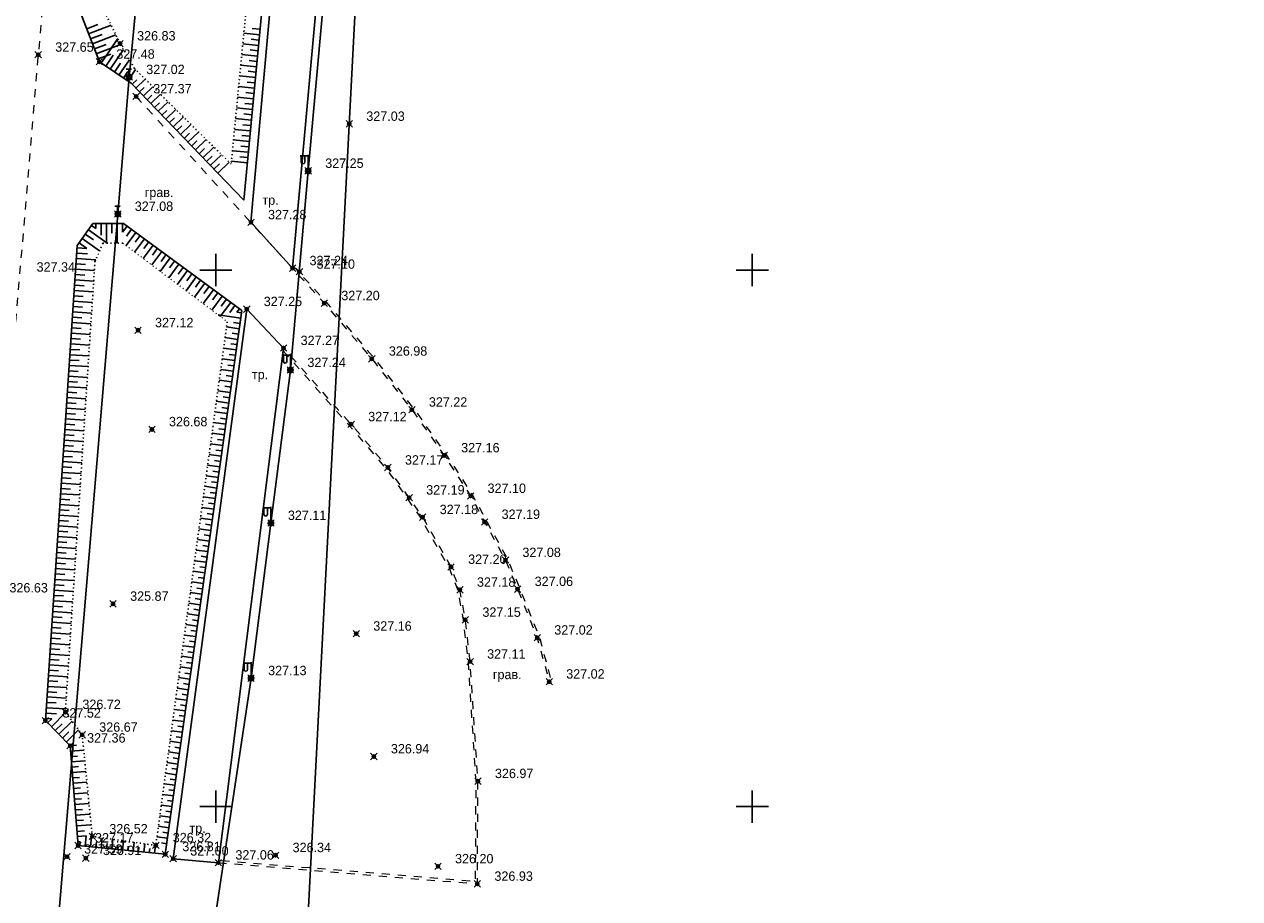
# Model space of a CAD drawing. Header units: metres. Extents: x 703615 to 712205, y 4306166 to 4311183.
# Tile 246 of 256: x 708261 to 708374, y 4309773 to 4309854. Entities that reach past the tile are written whole.
import ezdxf

# ---------------------------------------------------------------- set-up
doc = ezdxf.new("R2010")
doc.units = ezdxf.units.M
doc.header["$LTSCALE"] = 0.5
doc.header["$PDMODE"] = 35
doc.header["$PDSIZE"] = 0.3
for name, pattern in [('Auto_Street_NotBorder_Line_m1', [3, 1.5, -1.5]), ('ДОРОГИ_СТРОЯЩ', [9, 8, -1]), ('Контура низ откосов  Штриховая 0.1-0.5 - - - - - - -', [0.6, 0.1, -0.5])]:
    doc.linetypes.add(name, pattern=pattern)
for name, color, linetype in [('(001) Сетка', 92, 'Continuous'), ('(004) Точки рельефа', 7, 'Continuous'), ('(013) Газ', 30, 'ИК_Газопровод -------г--------'), ('(016) Кабель', 1, 'Continuous'), ('(019) Связь', 3, 'ИК_КАБ_СВЯЗИ'), ('(022) Возд. Линии', 7, 'Continuous'), ('(025) Дорога', 7, 'Continuous'), ('(035) Откосы', 7, 'Continuous')]:
    doc.layers.add(name, color=color, linetype=linetype)
doc.layers.add('AUTO#_ROADS_EXIST_L', color=7, linetype='Continuous', lineweight=15, true_color=0x000000)
doc.styles.add('BM-431', font='txt')
doc.styles.add('D-431', font='txt')
doc.styles.get("Standard").update_dxf_attribs({"font": 'times.ttf'})
doc.linetypes.add('GAZ_VOZDUSH', pattern='A,1,-2,["~",Standard,S=3,R=0,X=-1.5,Y=-1.5],-1,10', length=14)
doc.linetypes.add('ИК_Газопровод -------г--------', pattern='A,9,-0.6,["Г",Standard,S=1.2,R=0,X=0,Y=-0.6],-1.2', length=10.8)
doc.linetypes.add('ИК_КАБ_СВЯЗИ', pattern='A,4,["o",Standard,S=0.5,R=0,X=0,Y=-0.125],4,-2', length=10)
doc.linetypes.add('ИК_Э_КАБ_ВН', pattern='A,8,-2,["<<",Standard,S=1,R=0,X=0,Y=-0.5],8,[">>",Standard,S=1,R=0,X=-1,Y=-0.5],-2', length=20)
doc.linetypes.add('ИК_Э_КАБ_НН', pattern='A,8,-2,["<",Standard,S=1,R=0,X=0,Y=-0.5],8,[">",Standard,S=1,R=0,X=-0.5,Y=-0.5],-2', length=20)

# ---------------------------------------------------------------- blocks, each defined once
blk = doc.blocks.new('*X15')
at = {"color": 0}
for p, q in [((9.5, 5.08), (10.49, 5.08)), ((9.5, 5.07), (10.49, 5.07)), ((9.5, 5.06), (10.49, 5.06)), ((9.5, 5.05), (10.49, 5.05)), ((9.5, 5.04), (10.49, 5.04)), ((9.5, 5.03), (10.49, 5.03)), ((9.5, 5.02), (10.5, 5.02)), ((9.5, 5.01), (10.5, 5.01)), ((9.5, 5), (10.5, 5)), ((9.5, 4.99), (10.5, 4.99)), ((9.5, 4.98), (10.5, 4.98)), ((9.5, 4.97), (10.5, 4.97)), ((9.5, 4.96), (10.49, 4.96)), ((9.5, 4.95), (10.49, 4.95)), ((9.5, 4.94), (10.49, 4.94)), ((9.5, 4.93), (10.49, 4.93)), ((9.5, 4.92), (10.49, 4.92)), ((9.5, 4.91), (10.49, 4.91)), ((9.5, 4.9), (10.49, 4.9)), ((9.51, 5.12), (10.48, 5.12)), ((9.51, 5.11), (10.48, 5.11)), ((9.51, 5.1), (10.48, 5.1)), ((9.51, 5.09), (10.49, 5.09)), ((9.51, 4.89), (10.49, 4.89)), ((9.51, 4.88), (10.48, 4.88)), ((9.51, 4.87), (10.48, 4.87)), ((9.51, 4.86), (10.48, 4.86)), ((9.52, 5.16), (10.47, 5.16)), ((9.52, 5.15), (10.47, 5.15)), ((9.52, 5.14), (10.47, 5.14)), ((9.52, 5.13), (10.48, 5.13)), ((9.52, 4.85), (10.48, 4.85)), ((9.52, 4.84), (10.47, 4.84)), ((9.52, 4.83), (10.47, 4.83)), ((9.53, 5.18), (10.46, 5.18)), ((9.53, 5.17), (10.46, 5.17)), ((9.53, 4.82), (10.47, 4.82)), ((9.53, 4.81), (10.46, 4.81)), ((9.53, 4.8), (10.46, 4.8)), ((9.54, 5.2), (10.45, 5.2)), ((9.54, 5.19), (10.46, 5.19)), ((9.54, 4.79), (10.45, 4.79)), ((9.54, 4.78), (10.45, 4.78)), ((9.55, 5.22), (10.44, 5.22)), ((9.55, 5.21), (10.45, 5.21)), ((9.55, 4.77), (10.44, 4.77)), ((9.55, 4.76), (10.44, 4.76)), ((9.56, 5.24), (10.43, 5.24)), ((9.56, 5.23), (10.44, 5.23)), ((9.56, 4.75), (10.43, 4.75)), ((9.56, 4.74), (10.43, 4.74)), ((9.57, 5.26), (10.42, 5.26)), ((9.57, 5.25), (10.43, 5.25)), ((9.57, 4.73), (10.42, 4.73)), ((9.58, 5.27), (10.41, 5.27)), ((9.58, 4.72), (10.41, 4.72)), ((9.58, 4.71), (10.41, 4.71)), ((9.59, 5.29), (10.4, 5.29)), ((9.59, 5.28), (10.41, 5.28)), ((9.59, 4.7), (10.4, 4.7)), ((9.6, 5.3), (10.39, 5.3)), ((9.6, 4.69), (10.39, 4.69)), ((9.61, 5.31), (10.38, 5.31)), ((9.61, 4.68), (10.39, 4.68)), ((9.61, 4.67), (10.38, 4.67)), ((9.62, 5.32), (10.37, 5.32)), ((9.62, 4.66), (10.37, 4.66)), ((9.63, 5.33), (10.37, 5.33)), ((9.63, 4.65), (10.36, 4.65)), ((9.64, 5.34), (10.36, 5.34)), ((9.64, 4.64), (10.35, 4.64)), ((9.65, 5.35), (10.35, 5.35)), ((9.65, 4.63), (10.34, 4.63)), ((9.66, 5.36), (10.34, 5.36)), ((9.66, 4.62), (10.33, 4.62)), ((9.67, 5.37), (10.32, 5.37)), ((9.67, 4.61), (10.32, 4.61)), ((9.68, 5.38), (10.31, 5.38)), ((9.69, 5.39), (10.3, 5.39)), ((9.69, 4.6), (10.31, 4.6)), ((9.7, 4.59), (10.29, 4.59)), ((9.71, 5.4), (10.29, 5.4)), ((9.71, 4.58), (10.28, 4.58)), ((9.72, 5.41), (10.27, 5.41)), ((9.73, 4.57), (10.26, 4.57)), ((9.74, 5.42), (10.26, 5.42)), ((9.75, 5.43), (10.24, 5.43)), ((9.75, 4.56), (10.25, 4.56)), ((9.76, 4.55), (10.23, 4.55)), ((9.77, 5.44), (10.22, 5.44)), ((9.78, 4.54), (10.21, 4.54)), ((9.79, 5.45), (10.2, 5.45)), ((9.82, 5.46), (10.18, 5.46)), ((9.85, 5.47), (10.15, 5.47)), ((9.88, 5.48), (10.11, 5.48)), ((9.94, 5.49), (10.05, 5.49)), ((9.81, 4.53), (10.18, 4.53)), ((9.83, 4.52), (10.16, 4.52)), ((9.87, 4.51), (10.12, 4.51)), ((9.91, 4.5), (10.08, 4.5))]:
    blk.add_line(p, q, dxfattribs=at)
blk = doc.blocks.new('I01070')
at = {"color": 0}
blk.add_circle((0.05, 0.03), 0.5, dxfattribs=at)
blk.add_blockref('*X15', (-9.95, -4.96), dxfattribs=at)
blk = doc.blocks.new('I0195')
at = {"layer": '(016) Кабель', "color": 0, "linetype": 'ИК_Э_КАБ_ВН'}
for p, q in [((-0.275, 0.74), (0.225, 0.74)), ((-0.025, 0.24), (-0.025, 0.74))]:
    blk.add_line(p, q, dxfattribs=at)
at = {"layer": '(016) Кабель', "color": 0, "linetype": 'ИК_Э_КАБ_ВН', "xscale": 0.5, "yscale": 0.5, "zscale": 0.5}
blk.add_blockref('I01070', (-0.025, -0.01), dxfattribs=at)
blk = doc.blocks.new('f')
at = {"layer": '(022) Возд. Линии'}
for points in [[(0, 0.25), (0, 1.5)], [(0, 1.4), (0.75, 1.4)]]:
    blk.add_lwpolyline(points, dxfattribs=at)
blk.add_lwpolyline([(0.4875, 0.65), (0.4875, 0.65, 0.41421356), (0.65, 0.8125), (0.65, 1.4), (0.325, 1.4), (0.325, 0.8125, 0.41421356)], format="xyb", close=True, dxfattribs=at)
blk.add_circle((0, 0), 0.25, dxfattribs=at)
blk = doc.blocks.new('Setka')
at = {"layer": '(001) Сетка'}
for p, q in [((0, 1.5), (0, -1.5)), ((-1.5, 0), (1.5, 0))]:
    blk.add_line(p, q, dxfattribs=at)

msp = doc.modelspace()

# ---------------------------------------------------------------- linework, layer by layer
at = {"layer": '(013) Газ', "linetype": 'GAZ_VOZDUSH', "elevation": 325.11, "flags": 128}
msp.add_lwpolyline([(708230.07, 4309915.55), (708237.06, 4309914.63), (708237.8, 4309906.21), (708237.95, 4309892.64), (708271.63, 4309889.79), (708271.63, 4309889.79), (708293.17, 4309888.33), (708284.48, 4309721.93), (708278.28, 4309632.42), (708278.09, 4309626), (708267.1, 4309554.46), (708203.29, 4308878.05), (708188.65, 4308618.68), (708188.65, 4308585.68)], dxfattribs=at)
at = {"layer": '(016) Кабель', "linetype": 'ИК_Э_КАБ_НН', "elevation": 326.89, "flags": 128}
msp.add_lwpolyline([(708249.98, 4309448.25), (708250.82, 4309461.23), (708251.56, 4309472.59), (708252.37, 4309485.22), (708253.05, 4309496.01), (708253.79, 4309508.81), (708254.64, 4309521.64), (708255.64, 4309538.1), (708256.6, 4309553.52), (708257.47, 4309567.87), (708258.35, 4309582.75), (708259.41, 4309598.84), (708260.34, 4309614.66), (708261.4, 4309630.44), (708264.54, 4309650.76), (708266.18, 4309665.81), (708267.36, 4309680.25), (708268.37, 4309695.79), (708269.84, 4309708.97), (708271.83, 4309722.11), (708273.67, 4309736.3), (708275.51, 4309750.06), (708277.38, 4309764.17), (708281.75, 4309793.37), (708283.6, 4309807.83), (708285.41, 4309822.08), (708287.07, 4309840.64), (708288.45, 4309855.73), (708289.84, 4309870.63), (708291.18, 4309885.31), (708292.54, 4309900.56), (708294.03, 4309916.06), (708295.51, 4309930.43), (708296.08, 4309944.84), (708297.37, 4309960.08), (708298.66, 4309975.43), (708299.85, 4309990.43), (708301.08, 4310005.49), (708302.33, 4310020.38), (708303.54, 4310035.46), (708306.01, 4310065.8), (708308.44, 4310096.04), (708310.93, 4310126.29), (708314.82, 4310172.2), (708316.07, 4310188.57), (708317.42, 4310204.65), (708318.74, 4310219.74), (708320, 4310234.38), (708321.35, 4310251.4), (708322.65, 4310267.03), (708323.92, 4310281.67), (708325.2, 4310294.86), (708326.52, 4310309.66), (708327.98, 4310325.44), (708329.16, 4310339.64), (708330.36, 4310354.66), (708331.56, 4310369.68), (708332.68, 4310383.86), (708333.9, 4310399.49), (708335.11, 4310414.63), (708336.22, 4310429.52), (708337.47, 4310444.6), (708338.55, 4310458.92), (708339.66, 4310474.15), (708340.94, 4310489.46), (708342.08, 4310504.5), (708343.18, 4310519.21), (708344.31, 4310533.97), (708345.45, 4310549.01), (708346.64, 4310563.7), (708347.81, 4310578.67), (708349.63, 4310594.21), (708351.15, 4310608.62), (708352.72, 4310623.44), (708355.71, 4310653.82), (708356.97, 4310668.51), (708358.29, 4310683.34), (708359.52, 4310698.1), (708360.79, 4310713.24), (708362.12, 4310728.19), (708363.03, 4310739.63), (708364.29, 4310753.04), (708365.8, 4310768.68), (708367.15, 4310784.56), (708368.42, 4310800.66), (708369.71, 4310816.35), (708373.89, 4310867.76)], dxfattribs=at)
at = {"layer": '(019) Связь', "elevation": 325.73, "flags": 128}
msp.add_lwpolyline([(708153.01, 4308571.82), (708156.99, 4308609.51), (708156.99, 4308609.51), (708174.15, 4308666.96), (708174.32, 4308670.73), (708195.36, 4308919.93), (708204.07, 4309029.86), (708218.91, 4309205.25), (708226.16, 4309224.91), (708236.6, 4309425.45), (708237.56, 4309445.94), (708241.53, 4309518.71), (708251.54, 4309611.08), (708253.16, 4309631.29), (708257.43, 4309700.42), (708258.88, 4309712.26), (708269.33, 4309836.62), (708270.39, 4309849.38), (708278.27, 4309932.28), (708280.62, 4309944.7), (708295.32, 4310108.26), (708303.77, 4310173.62), (708303.35, 4310191.01), (708305.19, 4310238.89), (708306.7, 4310249.89), (708308.61, 4310273.09), (708309.89, 4310281.81), (708320.55, 4310401.57), (708321.59, 4310412.94), (708336.89, 4310582.46), (708345.29, 4310694.49), (708346.98, 4310695.56), (708355.08, 4310696.93), (708358.13, 4310696.44)], dxfattribs=at)
at = {"layer": '(025) Дорога', "flags": 128}
for points, elevation in [([(708281.74, 4309835.85), (708285.62, 4309831.57), (708294.78, 4309932.83), (708290.5, 4309933.11), (708281.74, 4309835.85)], 327.28), ([(708278.7, 4309776.18), (708284.78, 4309824.13), (708281.35, 4309827.75), (708274.49, 4309776.55), (708278.7, 4309776.18)], 327.06)]:
    msp.add_lwpolyline(points, dxfattribs=dict(at, elevation=elevation))
at = {"layer": '(035) Откосы'}
for p, q in [((708266.43, 4309853.87), (708267.46, 4309854.27)), ((708266.61, 4309853.41), (708268.71, 4309854.22)), ((708282.58, 4309853.83), (708281.85, 4309853.9)), ((708266.79, 4309852.94), (708267.86, 4309853.35)), ((708266.97, 4309852.47), (708269.15, 4309853.31)), ((708267.79, 4309850.69), (708269.32, 4309852.96)), ((708282.53, 4309853.33), (708281.07, 4309853.47)), ((708282.48, 4309852.83), (708281.75, 4309852.9)), ((708267.15, 4309852.01), (708268.26, 4309852.43)), ((708267.32, 4309851.54), (708269.59, 4309852.41)), ((708267.5, 4309851.07), (708268.68, 4309851.52)), ((708268.2, 4309850.41), (708268.89, 4309851.43)), ((708268.61, 4309850.13), (708269.85, 4309851.96)), ((708282.34, 4309851.34), (708280.88, 4309851.48)), ((708282.44, 4309852.33), (708280.98, 4309852.47)), ((708282.39, 4309851.84), (708281.66, 4309851.91)), ((708269.03, 4309849.85), (708269.58, 4309850.67)), ((708269.44, 4309849.57), (708270.41, 4309851)), ((708282.25, 4309850.34), (708280.78, 4309850.48)), ((708282.29, 4309850.84), (708281.56, 4309850.91)), ((708269.86, 4309849.29), (708270.27, 4309849.91)), ((708270.27, 4309849.01), (708270.99, 4309850.08)), ((708270.67, 4309848.71), (708271.1, 4309849.13)), ((708271.02, 4309848.35), (708271.88, 4309849.19)), ((708282.15, 4309849.35), (708280.69, 4309849.49)), ((708282.2, 4309849.85), (708281.47, 4309849.92)), ((708271.36, 4309847.99), (708271.8, 4309848.41)), ((708271.71, 4309847.63), (708272.59, 4309848.48)), ((708282.06, 4309848.35), (708280.59, 4309848.49)), ((708282.1, 4309848.85), (708281.37, 4309848.92)), ((708272.06, 4309847.27), (708272.5, 4309847.7)), ((708272.4, 4309846.91), (708273.3, 4309847.78)), ((708272.75, 4309846.55), (708273.2, 4309846.99)), ((708273.09, 4309846.19), (708274.01, 4309847.08)), ((708281.96, 4309847.36), (708280.49, 4309847.5)), ((708281.91, 4309846.86), (708281.18, 4309846.93)), ((708282.01, 4309847.86), (708281.27, 4309847.93)), ((708273.44, 4309845.83), (708273.91, 4309846.28)), ((708273.79, 4309845.47), (708274.73, 4309846.37)), ((708281.87, 4309846.36), (708280.4, 4309846.5)), ((708281.82, 4309845.87), (708281.08, 4309845.94)), ((708274.13, 4309845.11), (708274.61, 4309845.57)), ((708274.48, 4309844.75), (708275.44, 4309845.67)), ((708274.83, 4309844.39), (708275.31, 4309844.85)), ((708275.17, 4309844.03), (708276.15, 4309844.97)), ((708281.77, 4309845.37), (708280.3, 4309845.51)), ((708281.72, 4309844.87), (708280.99, 4309844.94)), ((708275.52, 4309843.67), (708276.01, 4309844.14)), ((708275.86, 4309843.31), (708276.86, 4309844.26)), ((708276.21, 4309842.95), (708276.71, 4309843.43)), ((708276.56, 4309842.59), (708277.57, 4309843.56)), ((708281.58, 4309843.38), (708280.11, 4309843.52)), ((708281.68, 4309844.37), (708280.2, 4309844.51)), ((708281.63, 4309843.88), (708280.89, 4309843.95)), ((708276.9, 4309842.23), (708277.41, 4309842.72)), ((708277.25, 4309841.87), (708278.28, 4309842.86)), ((708281.49, 4309842.38), (708280.01, 4309842.52)), ((708281.53, 4309842.88), (708280.8, 4309842.95)), ((708277.6, 4309841.51), (708278.11, 4309842.01)), ((708277.94, 4309841.15), (708278.99, 4309842.15)), ((708278.29, 4309840.79), (708278.82, 4309841.29)), ((708278.64, 4309840.43), (708279.7, 4309841.45)), ((708281.39, 4309841.39), (708279.91, 4309841.53)), ((708281.44, 4309841.89), (708280.7, 4309841.96)), ((708266.88, 4309835.56, 326.81), (708267.28, 4309835.27, 326.81)), ((708267.28, 4309835.74, 326.81), (708267.28, 4309835.27, 326.81)), ((708267.78, 4309835.74, 326.81), (708267.78, 4309834.64, 326.81)), ((708268.28, 4309835.74, 326.81), (708268.28, 4309833.91, 326.81)), ((708268.78, 4309835.74, 326.81), (708268.78, 4309834.83, 326.81)), ((708269.28, 4309835.74, 326.81), (708269.28, 4309833.91, 326.81)), ((708269.78, 4309835.74, 326.81), (708269.78, 4309834.93, 326.81)), ((708270.2, 4309835.5, 326.81), (708269.78, 4309834.93, 326.81)), ((708266.3, 4309834.74, 326.81), (708267.07, 4309834.2, 326.81)), ((708266.59, 4309835.15, 326.81), (708268.34, 4309833.91, 326.81)), ((708271, 4309834.9, 326.81), (708270.1, 4309833.68, 326.81)), ((708270.6, 4309835.2, 326.81), (708270.13, 4309834.55, 326.81)), ((708271.41, 4309834.61, 326.81), (708270.95, 4309833.99, 326.81)), ((708265.54, 4309833.48, 326.81), (708266.44, 4309833.42, 326.81)), ((708265.73, 4309833.93, 326.81), (708266.44, 4309833.42, 326.81)), ((708266.02, 4309834.33, 326.81), (708267.63, 4309833.19, 326.81)), ((708271.81, 4309834.31, 326.81), (708270.9, 4309833.07, 326.81)), ((708272.61, 4309833.72, 326.81), (708271.69, 4309832.47, 326.81)), ((708272.21, 4309834.02, 326.81), (708271.75, 4309833.4, 326.81)), ((708273.01, 4309833.42, 326.81), (708272.55, 4309832.8, 326.81)), ((708265.47, 4309832.48, 326.81), (708267.28, 4309832.36, 326.81)), ((708265.51, 4309832.98, 326.81), (708266.5, 4309832.92, 326.81)), ((708273.42, 4309833.13, 326.81), (708272.49, 4309831.87, 326.81)), ((708274.22, 4309832.54, 326.81), (708273.29, 4309831.27, 326.81)), ((708273.82, 4309832.83, 326.81), (708273.36, 4309832.2, 326.81)), ((708274.62, 4309832.24, 326.81), (708274.16, 4309831.61, 326.81)), ((708265.37, 4309830.99, 326.81), (708266.25, 4309830.93, 326.81)), ((708265.41, 4309831.49, 326.81), (708267.15, 4309831.37, 326.81)), ((708265.44, 4309831.99, 326.81), (708266.31, 4309831.93, 326.81)), ((708275.03, 4309831.94, 326.81), (708274.09, 4309830.67, 326.81)), ((708275.83, 4309831.35, 326.81), (708274.89, 4309830.07, 326.81)), ((708275.43, 4309831.65, 326.81), (708274.96, 4309831.01, 326.81)), ((708276.23, 4309831.05, 326.81), (708275.76, 4309830.41, 326.81)), ((708265.31, 4309829.99, 326.81), (708266.18, 4309829.93, 326.81)), ((708265.34, 4309830.49, 326.81), (708267.08, 4309830.37, 326.81)), ((708276.63, 4309830.76, 326.81), (708275.69, 4309829.47, 326.81)), ((708277.44, 4309830.17, 326.81), (708276.48, 4309828.87, 326.81)), ((708277.04, 4309830.46, 326.81), (708276.56, 4309829.82, 326.81)), ((708277.84, 4309829.87, 326.81), (708277.36, 4309829.22, 326.81)), ((708265.24, 4309829, 326.81), (708266.11, 4309828.94, 326.81)), ((708265.27, 4309829.49, 326.81), (708267.02, 4309829.38, 326.81)), ((708278.24, 4309829.57, 326.81), (708277.28, 4309828.27, 326.81)), ((708279.05, 4309828.98, 326.81), (708278.08, 4309827.67, 326.81)), ((708278.65, 4309829.28, 326.81), (708278.16, 4309828.62, 326.81)), ((708265.17, 4309828, 326.81), (708266.05, 4309827.94, 326.81)), ((708265.21, 4309828.5, 326.81), (708266.95, 4309828.38, 326.81)), ((708279.85, 4309828.39, 326.81), (708278.88, 4309827.07, 326.81)), ((708279.45, 4309828.68, 326.81), (708278.96, 4309828.03, 326.81)), ((708280.25, 4309828.09, 326.81), (708279.77, 4309827.43, 326.81)), ((708280.66, 4309827.8, 326.81), (708280.42, 4309827.48, 326.81)), ((708265.07, 4309826.5, 326.81), (708266.82, 4309826.39, 326.81)), ((708265.11, 4309827, 326.81), (708265.98, 4309826.94, 326.81)), ((708265.14, 4309827.5, 326.81), (708266.89, 4309827.38, 326.81)), ((708280.79, 4309826.92, 326.81), (708278.68, 4309827.22, 326.81)), ((708280.72, 4309826.42, 326.81), (708280.12, 4309826.51, 326.81)), ((708280.86, 4309827.41, 326.81), (708280.42, 4309827.48, 326.81)), ((708265.01, 4309825.51, 326.81), (708266.76, 4309825.39, 326.81)), ((708265.04, 4309826.01, 326.81), (708265.91, 4309825.95, 326.81)), ((708280.65, 4309825.93, 326.81), (708279.46, 4309826.1, 326.81)), ((708280.58, 4309825.44, 326.81), (708279.98, 4309825.52, 326.81)), ((708264.94, 4309824.51, 326.81), (708266.69, 4309824.39, 326.81)), ((708264.97, 4309825.01, 326.81), (708265.85, 4309824.95, 326.81)), ((708280.51, 4309824.94, 326.81), (708279.32, 4309825.11, 326.81)), ((708280.44, 4309824.45, 326.81), (708279.85, 4309824.53, 326.81)), ((708264.87, 4309823.51, 326.81), (708266.62, 4309823.4, 326.81)), ((708264.91, 4309824.01, 326.81), (708265.78, 4309823.95, 326.81)), ((708280.23, 4309822.96, 326.81), (708279.05, 4309823.13, 326.81)), ((708280.37, 4309823.95, 326.81), (708279.19, 4309824.12, 326.81)), ((708280.3, 4309823.46, 326.81), (708279.71, 4309823.54, 326.81)), ((708264.77, 4309822.02, 326.81), (708265.65, 4309821.96, 326.81)), ((708264.81, 4309822.52, 326.81), (708266.56, 4309822.4, 326.81)), ((708264.84, 4309823.01, 326.81), (708265.72, 4309822.96, 326.81)), ((708280.09, 4309821.97, 326.81), (708278.92, 4309822.14, 326.81)), ((708280.16, 4309822.47, 326.81), (708279.57, 4309822.55, 326.81)), ((708264.7, 4309821.02, 326.81), (708265.58, 4309820.96, 326.81)), ((708264.74, 4309821.52, 326.81), (708266.49, 4309821.4, 326.81)), ((708279.95, 4309820.98, 326.81), (708278.78, 4309821.15, 326.81)), ((708280.02, 4309821.48, 326.81), (708279.44, 4309821.56, 326.81)), ((708264.64, 4309820.02, 326.81), (708265.52, 4309819.97, 326.81)), ((708264.67, 4309820.52, 326.81), (708266.43, 4309820.41, 326.81)), ((708279.81, 4309819.99, 326.81), (708278.65, 4309820.16, 326.81)), ((708279.88, 4309820.49, 326.81), (708279.3, 4309820.57, 326.81)), ((708264.54, 4309818.53, 326.81), (708266.3, 4309818.41, 326.81)), ((708264.57, 4309819.03, 326.81), (708265.45, 4309818.97, 326.81)), ((708264.6, 4309819.53, 326.81), (708266.36, 4309819.41, 326.81)), ((708279.67, 4309819.01, 326.81), (708278.51, 4309819.17, 326.81)), ((708279.6, 4309818.51, 326.81), (708279.02, 4309818.59, 326.81)), ((708279.74, 4309819.5, 326.81), (708279.16, 4309819.58, 326.81)), ((708264.47, 4309817.53, 326.81), (708266.23, 4309817.41, 326.81)), ((708264.5, 4309818.03, 326.81), (708265.38, 4309817.97, 326.81)), ((708279.53, 4309818.02, 326.81), (708278.38, 4309818.18, 326.81)), ((708279.46, 4309817.52, 326.81), (708278.89, 4309817.6, 326.81)), ((708264.4, 4309816.54, 326.81), (708266.17, 4309816.42, 326.81)), ((708264.44, 4309817.03, 326.81), (708265.32, 4309816.98, 326.81)), ((708279.39, 4309817.03, 326.81), (708278.24, 4309817.19, 326.81)), ((708279.32, 4309816.53, 326.81), (708278.75, 4309816.61, 326.81)), ((708264.34, 4309815.54, 326.81), (708266.1, 4309815.42, 326.81)), ((708264.37, 4309816.04, 326.81), (708265.25, 4309815.98, 326.81)), ((708279.11, 4309815.05, 326.81), (708277.97, 4309815.21, 326.81)), ((708279.25, 4309816.04, 326.81), (708278.11, 4309816.2, 326.81)), ((708279.18, 4309815.54, 326.81), (708278.61, 4309815.62, 326.81)), ((708264.24, 4309814.04, 326.81), (708265.12, 4309813.98, 326.81)), ((708264.27, 4309814.54, 326.81), (708266.03, 4309814.42, 326.81)), ((708264.3, 4309815.04, 326.81), (708265.19, 4309814.98, 326.81)), ((708278.97, 4309814.06, 326.81), (708277.84, 4309814.22, 326.81)), ((708279.04, 4309814.55, 326.81), (708278.47, 4309814.63, 326.81)), ((708264.17, 4309813.05, 326.81), (708265.05, 4309812.99, 326.81)), ((708264.2, 4309813.55, 326.81), (708265.97, 4309813.43, 326.81)), ((708278.84, 4309813.07, 326.81), (708277.7, 4309813.23, 326.81)), ((708278.9, 4309813.56, 326.81), (708278.34, 4309813.64, 326.81)), ((708264.1, 4309812.05, 326.81), (708264.99, 4309811.99, 326.81)), ((708264.14, 4309812.55, 326.81), (708265.9, 4309812.43, 326.81)), ((708278.7, 4309812.08, 326.81), (708277.57, 4309812.24, 326.81)), ((708278.77, 4309812.58, 326.81), (708278.2, 4309812.65, 326.81)), ((708264.04, 4309811.05, 326.81), (708264.92, 4309810.99, 326.81)), ((708264.07, 4309811.55, 326.81), (708265.84, 4309811.43, 326.81)), ((708278.56, 4309811.09, 326.81), (708277.43, 4309811.25, 326.81)), ((708278.49, 4309810.6, 326.81), (708277.93, 4309810.68, 326.81)), ((708278.63, 4309811.59, 326.81), (708278.06, 4309811.67, 326.81)), ((708263.94, 4309809.56, 326.81), (708265.71, 4309809.44, 326.81)), ((708263.97, 4309810.06, 326.81), (708264.85, 4309810, 326.81)), ((708264, 4309810.56, 326.81), (708265.77, 4309810.44, 326.81)), ((708278.42, 4309810.1, 326.81), (708277.3, 4309810.26, 326.81)), ((708278.35, 4309809.61, 326.81), (708277.79, 4309809.69, 326.81)), ((708263.87, 4309808.56, 326.81), (708265.64, 4309808.44, 326.81)), ((708263.9, 4309809.06, 326.81), (708264.79, 4309809, 326.81)), ((708278.28, 4309809.11, 326.81), (708277.16, 4309809.27, 326.81)), ((708278.21, 4309808.62, 326.81), (708277.65, 4309808.7, 326.81)), ((708263.8, 4309807.56, 326.81), (708265.58, 4309807.45, 326.81)), ((708263.84, 4309808.06, 326.81), (708264.72, 4309808, 326.81)), ((708278, 4309807.13, 326.81), (708276.89, 4309807.29, 326.81)), ((708278.14, 4309808.12, 326.81), (708277.03, 4309808.28, 326.81)), ((708278.07, 4309807.63, 326.81), (708277.51, 4309807.71, 326.81)), ((708263.7, 4309806.07, 326.81), (708264.59, 4309806.01, 326.81)), ((708263.74, 4309806.57, 326.81), (708265.51, 4309806.45, 326.81)), ((708263.77, 4309807.07, 326.81), (708264.66, 4309807.01, 326.81)), ((708277.86, 4309806.14, 326.81), (708276.76, 4309806.3, 326.81)), ((708277.93, 4309806.64, 326.81), (708277.38, 4309806.72, 326.81)), ((708263.64, 4309805.07, 326.81), (708264.52, 4309805.01, 326.81)), ((708263.67, 4309805.57, 326.81), (708265.44, 4309805.45, 326.81)), ((708277.72, 4309805.16, 326.81), (708276.62, 4309805.31, 326.81)), ((708277.79, 4309805.65, 326.81), (708277.24, 4309805.73, 326.81)), ((708263.57, 4309804.08, 326.81), (708264.46, 4309804.02, 326.81)), ((708263.6, 4309804.57, 326.81), (708265.38, 4309804.46, 326.81)), ((708277.58, 4309804.17, 326.81), (708276.49, 4309804.32, 326.81)), ((708277.65, 4309804.66, 326.81), (708277.1, 4309804.74, 326.81)), ((708263.5, 4309803.08, 326.81), (708264.39, 4309803.02, 326.81)), ((708263.53, 4309803.58, 326.81), (708265.31, 4309803.46, 326.81)), ((708277.44, 4309803.18, 326.81), (708276.35, 4309803.33, 326.81)), ((708277.37, 4309802.68, 326.81), (708276.83, 4309802.76, 326.81)), ((708277.51, 4309803.67, 326.81), (708276.97, 4309803.75, 326.81)), ((708263.4, 4309801.58, 326.81), (708265.18, 4309801.46, 326.81)), ((708263.43, 4309802.08, 326.81), (708264.32, 4309802.02, 326.81)), ((708263.47, 4309802.58, 326.81), (708265.25, 4309802.46, 326.81)), ((708277.3, 4309802.19, 326.81), (708276.22, 4309802.34, 326.81)), ((708277.23, 4309801.69, 326.81), (708276.69, 4309801.77, 326.81)), ((708263.33, 4309800.59, 326.81), (708265.12, 4309800.47, 326.81)), ((708263.37, 4309801.09, 326.81), (708264.26, 4309801.03, 326.81)), ((708277.16, 4309801.2, 326.81), (708276.08, 4309801.35, 326.81)), ((708277.09, 4309800.7, 326.81), (708276.55, 4309800.78, 326.81)), ((708263.27, 4309799.59, 326.81), (708265.05, 4309799.47, 326.81)), ((708263.3, 4309800.09, 326.81), (708264.19, 4309800.03, 326.81)), ((708276.88, 4309799.22, 326.81), (708275.81, 4309799.37, 326.81)), ((708277.02, 4309800.21, 326.81), (708275.95, 4309800.36, 326.81)), ((708276.95, 4309799.71, 326.81), (708276.42, 4309799.79, 326.81)), ((708263.2, 4309798.59, 326.81), (708264.98, 4309798.47, 326.81)), ((708263.23, 4309799.09, 326.81), (708264.13, 4309799.03, 326.81)), ((708276.74, 4309798.23, 326.81), (708275.68, 4309798.38, 326.81)), ((708276.81, 4309798.73, 326.81), (708276.28, 4309798.8, 326.81)), ((708263.1, 4309797.1, 326.81), (708263.99, 4309797.04, 326.81)), ((708263.13, 4309797.6, 326.81), (708264.92, 4309797.48, 326.81)), ((708263.17, 4309798.1, 326.81), (708264.06, 4309798.04, 326.81)), ((708276.61, 4309797.24, 326.81), (708275.54, 4309797.39, 326.81)), ((708276.68, 4309797.74, 326.81), (708276.14, 4309797.81, 326.81)), ((708263.03, 4309796.1, 326.81), (708263.93, 4309796.04, 326.81)), ((708263.07, 4309796.6, 326.81), (708264.85, 4309796.48, 326.81)), ((708276.47, 4309796.25, 326.81), (708275.41, 4309796.4, 326.81)), ((708276.54, 4309796.75, 326.81), (708276, 4309796.82, 326.81)), ((708262.97, 4309795.11, 326.81), (708263.86, 4309795.05, 326.81)), ((708263, 4309795.6, 326.81), (708264.79, 4309795.48, 326.81)), ((708276.33, 4309795.26, 326.81), (708275.27, 4309795.41, 326.81)), ((708276.26, 4309794.77, 326.81), (708275.73, 4309794.84, 326.81)), ((708276.4, 4309795.76, 326.81), (708275.87, 4309795.83, 326.81)), ((708262.87, 4309793.61, 326.81), (708264.66, 4309793.49, 326.81)), ((708262.9, 4309794.11, 326.81), (708263.79, 4309794.05, 326.81)), ((708262.93, 4309794.61, 326.81), (708264.72, 4309794.49, 326.81)), ((708276.19, 4309794.27, 326.81), (708275.14, 4309794.42, 326.81)), ((708276.12, 4309793.78, 326.81), (708275.59, 4309793.85, 326.81)), ((708262.8, 4309792.61, 326.81), (708264.59, 4309792.49, 326.81)), ((708262.83, 4309793.11, 326.81), (708263.73, 4309793.05, 326.81)), ((708276.05, 4309793.28, 326.81), (708275, 4309793.43, 326.81)), ((708275.98, 4309792.79, 326.81), (708275.46, 4309792.86, 326.81)), ((708262.73, 4309791.62, 326.81), (708264.53, 4309791.5, 326.81)), ((708262.77, 4309792.11, 326.81), (708263.66, 4309792.05, 326.81)), ((708275.77, 4309791.31, 326.81), (708274.73, 4309791.45, 326.81)), ((708275.91, 4309792.3, 326.81), (708274.87, 4309792.44, 326.81)), ((708275.84, 4309791.8, 326.81), (708275.32, 4309791.87, 326.81)), ((708262.67, 4309790.62, 326.81), (708264.46, 4309790.5, 326.81)), ((708262.7, 4309791.12, 326.81), (708263.6, 4309791.06, 326.81)), ((708275.63, 4309790.32, 326.81), (708274.6, 4309790.46, 326.81)), ((708275.7, 4309790.81, 326.81), (708275.18, 4309790.88, 326.81)), ((708262.6, 4309789.62, 326.81), (708263.17, 4309789.58, 326.81)), ((708262.63, 4309790.12, 326.81), (708263.62, 4309790.06, 326.81)), ((708262.79, 4309789.21, 326.81), (708263.17, 4309789.58, 326.81)), ((708263.14, 4309788.85, 326.81), (708264.47, 4309790.17, 326.81)), ((708263.49, 4309788.5, 326.81), (708264.13, 4309789.13, 326.81)), ((708263.84, 4309788.14, 326.81), (708265.07, 4309789.36, 326.81)), ((708275.49, 4309789.33, 326.81), (708274.46, 4309789.47, 326.81)), ((708275.56, 4309789.82, 326.81), (708275.04, 4309789.9, 326.81)), ((708264.19, 4309787.79, 326.81), (708264.78, 4309788.37, 326.81)), ((708264.54, 4309787.43, 326.81), (708265.67, 4309788.55, 326.81)), ((708275.35, 4309788.34, 326.81), (708274.33, 4309788.48, 326.81)), ((708275.42, 4309788.83, 326.81), (708274.91, 4309788.91, 326.81)), ((708264.89, 4309787.07, 326.81), (708265.49, 4309787.12, 326.81)), ((708275.21, 4309787.35, 326.81), (708274.19, 4309787.49, 326.81)), ((708275.14, 4309786.85, 326.81), (708274.63, 4309786.93, 326.81)), ((708275.28, 4309787.84, 326.81), (708274.77, 4309787.92, 326.81)), ((708264.93, 4309786.57, 326.81), (708266.15, 4309786.67, 326.81)), ((708264.97, 4309786.08, 326.81), (708265.58, 4309786.12, 326.81)), ((708265.01, 4309785.58, 326.81), (708266.25, 4309785.68, 326.81)), ((708275.07, 4309786.36, 326.81), (708274.06, 4309786.5, 326.81)), ((708275, 4309785.87, 326.81), (708274.5, 4309785.94, 326.81)), ((708265.05, 4309785.08, 326.81), (708265.67, 4309785.13, 326.81)), ((708265.09, 4309784.58, 326.81), (708266.35, 4309784.68, 326.81)), ((708274.79, 4309784.38, 326.81), (708273.78, 4309784.52, 326.81)), ((708274.93, 4309785.37, 326.81), (708273.92, 4309785.51, 326.81)), ((708274.86, 4309784.88, 326.81), (708274.36, 4309784.95, 326.81)), ((708265.12, 4309784.08, 326.81), (708265.76, 4309784.13, 326.81)), ((708265.16, 4309783.59, 326.81), (708266.45, 4309783.69, 326.81)), ((708274.65, 4309783.39, 326.81), (708273.65, 4309783.53, 326.81)), ((708274.72, 4309783.89, 326.81), (708274.22, 4309783.96, 326.81)), ((708265.2, 4309783.09, 326.81), (708265.85, 4309783.14, 326.81)), ((708265.24, 4309782.59, 326.81), (708266.55, 4309782.69, 326.81)), ((708274.52, 4309782.4, 326.81), (708273.51, 4309782.54, 326.81)), ((708274.59, 4309782.9, 326.81), (708274.08, 4309782.97, 326.81)), ((708265.28, 4309782.09, 326.81), (708265.94, 4309782.14, 326.81)), ((708265.32, 4309781.59, 326.81), (708266.65, 4309781.7, 326.81)), ((708265.36, 4309781.1, 326.81), (708266.03, 4309781.15, 326.81)), ((708274.38, 4309781.41, 326.81), (708273.38, 4309781.55, 326.81)), ((708274.45, 4309781.91, 326.81), (708273.95, 4309781.98, 326.81)), ((708265.4, 4309780.6, 326.81), (708266.74, 4309780.7, 326.81)), ((708265.44, 4309780.1, 326.81), (708266.12, 4309780.15, 326.81)), ((708274.24, 4309780.42, 326.81), (708273.24, 4309780.56, 326.81)), ((708274.17, 4309779.93, 326.81), (708273.67, 4309780, 326.81)), ((708274.31, 4309780.92, 326.81), (708273.81, 4309780.99, 326.81)), ((708265.48, 4309779.6, 326.81), (708266.84, 4309779.71, 326.81)), ((708265.52, 4309779.1, 326.81), (708266.21, 4309779.16, 326.81)), ((708266.79, 4309777.66, 326.81), (708266.92, 4309778.94, 326.81)), ((708274.1, 4309779.44, 326.81), (708273.11, 4309779.57, 326.81)), ((708274.03, 4309778.94, 326.81), (708273.53, 4309779.01, 326.81)), ((708265.56, 4309778.61, 326.81), (708266.39, 4309778.67, 326.81)), ((708265.6, 4309778.11, 326.81), (708265.83, 4309778.13, 326.81)), ((708265.8, 4309777.76, 326.81), (708265.83, 4309778.13, 326.81)), ((708266.29, 4309777.71, 326.81), (708266.39, 4309778.67, 326.81)), ((708267.29, 4309777.61, 326.81), (708267.34, 4309778.09, 326.81)), ((708267.79, 4309777.56, 326.81), (708267.88, 4309778.49, 326.81)), ((708268.28, 4309777.51, 326.81), (708268.33, 4309777.97, 326.81)), ((708268.78, 4309777.46, 326.81), (708268.87, 4309778.36, 326.81)), ((708269.28, 4309777.41, 326.81), (708269.32, 4309777.85, 326.81)), ((708269.77, 4309777.36, 326.81), (708269.86, 4309778.22, 326.81)), ((708270.27, 4309777.31, 326.81), (708270.31, 4309777.73, 326.81)), ((708270.77, 4309777.26, 326.81), (708270.85, 4309778.08, 326.81)), ((708271.76, 4309777.16, 326.81), (708271.84, 4309777.94, 326.81)), ((708272.76, 4309777.06, 326.81), (708272.83, 4309777.8, 326.81)), ((708273.96, 4309778.45, 326.81), (708272.97, 4309778.58, 326.81)), ((708273.89, 4309777.95, 326.81), (708273.4, 4309778.02, 326.81)), ((708271.26, 4309777.21, 326.81), (708271.3, 4309777.61, 326.81)), ((708272.26, 4309777.11, 326.81), (708272.3, 4309777.49, 326.81))]:
    msp.add_line(p, q, dxfattribs=at)
at = {"layer": '(035) Откосы', "flags": 128}
msp.add_lwpolyline([(708281.06, 4309837.91), (708270.59, 4309848.8), (708267.61, 4309850.81), (708265.28, 4309856.87), (708265.74, 4309864.41), (708273.29, 4309924.74), (708276.67, 4309928.31), (708280.26, 4309929.79), (708285.6, 4309930.68), (708289.87, 4309930.32), (708281.06, 4309837.91)], dxfattribs=at)
at = {"layer": '(035) Откосы', "linetype": 'Контура низ откосов  Штриховая 0.1-0.5 - - - - - - -'}
msp.add_lwpolyline([(708279.89, 4309841.26), (708270.88, 4309850.18), (708269.54, 4309852.5), (708267.28, 4309857.17), (708268.53, 4309864.67), (708274.84, 4309923.94), (708277.32, 4309927.45), (708280.66, 4309928.69), (708285.59, 4309929.61), (708288.44, 4309929.3), (708279.89, 4309841.26)], dxfattribs=at)
at = {"layer": '(035) Откосы', "elevation": 326.81, "flags": 128}
msp.add_lwpolyline([(708273.75, 4309776.96), (708265.63, 4309777.78), (708264.89, 4309787.08), (708262.58, 4309789.42), (708265.55, 4309833.68), (708267.01, 4309835.74), (708269.86, 4309835.74), (708280.89, 4309827.63), (708273.75, 4309776.96)], dxfattribs=at)
at = {"layer": '(035) Откосы', "linetype": 'Контура низ откосов  Штриховая 0.1-0.5 - - - - - - -', "elevation": 326.32}
msp.add_lwpolyline([(708272.87, 4309777.79), (708266.95, 4309778.63), (708266.01, 4309788.09), (708264.44, 4309790.21), (708267.2, 4309832.19), (708267.94, 4309833.91), (708269.79, 4309833.91), (708279.53, 4309826.58), (708272.87, 4309777.79)], dxfattribs=at)
at = {"color": 0, "linetype": 'ByBlock', "lineweight": -2, "transparency": 16777216}
for p in [(708269.54, 4309852.5, 326.83), (708261.91, 4309851.46, 327.65), (708267.61, 4309850.81, 327.48), (708270.39, 4309849.38, 327.02), (708271.04, 4309847.58, 327.37), (708290.9, 4309845.02, 327.03), (708287.07, 4309840.64, 327.25), (708269.33, 4309836.62, 327.08), (708281.74, 4309835.85, 327.28), (708285.62, 4309831.57, 327.25), (708286.26, 4309831.24, 327.11), (708281.35, 4309827.75, 327.25), (708288.57, 4309828.31, 327.2), (708271.22, 4309825.79, 327.12), (708284.78, 4309824.13, 327.27), (708293, 4309823.13, 326.98), (708285.41, 4309822.08, 327.24), (708296.74, 4309818.39, 327.22), (708272.51, 4309816.55, 326.68), (708291.08, 4309817.03, 327.12), (708299.75, 4309814.12, 327.16), (708294.5, 4309813, 327.17), (708302.21, 4309810.35, 327.1), (708296.48, 4309810.19, 327.19), (708297.74, 4309808.37, 327.18), (708283.6, 4309807.83, 327.11), (708303.51, 4309807.93, 327.19), (708300.39, 4309803.74, 327.2), (708305.46, 4309804.38, 327.08), (708301.22, 4309801.6, 327.18), (708306.59, 4309801.67, 327.06), (708268.89, 4309800.3, 325.87), (708301.72, 4309798.81, 327.15), (708291.55, 4309797.52, 327.16), (708308.42, 4309797.14, 327.02), (708302.17, 4309794.91, 327.11), (708281.75, 4309793.37, 327.13), (708309.54, 4309793.04, 327.01), (708264.44, 4309790.21, 326.72), (708262.58, 4309789.42, 327.52), (708266.01, 4309788.09, 326.67), (708264.89, 4309787.08, 327.36), (708293.19, 4309786.07, 326.94), (708302.89, 4309783.78, 326.97), (708266.95, 4309778.63, 326.52), (708265.63, 4309777.78, 327.17), (708272.87, 4309777.79, 326.32), (708264.6, 4309776.74, 327.59), (708266.35, 4309776.6, 326.91), (708273.75, 4309776.96, 326.81), (708274.49, 4309776.55, 327), (708284.03, 4309776.87, 326.34), (708278.7, 4309776.18, 327.06), (708299.17, 4309775.84, 326.2), (708302.84, 4309774.21, 326.93)]:
    msp.add_point(p, dxfattribs=at)
at = {"layer": 'AUTO#_ROADS_EXIST_L', "linetype": 'Auto_Street_NotBorder_Line_m1', "lineweight": 15, "flags": 128}
msp.add_lwpolyline([(708300.42, 4309935.23), (708283.34, 4309935.23), (708273.02, 4309933.91), (708268.58, 4309930.14), (708255.24, 4309772.78), (708249.82, 4309710.16)], dxfattribs=at)
for points, elevation in [([(708271.04, 4309847.58), (708288.57, 4309828.31), (708293, 4309823.13), (708296.74, 4309818.39), (708299.75, 4309814.12), (708302.21, 4309810.35), (708303.51, 4309807.93), (708305.46, 4309804.38), (708306.59, 4309801.67), (708308.42, 4309797.14), (708309.54, 4309793.04)], 327.37), ([(708285.64, 4309831.83), (708288.72, 4309828.44), (708293.15, 4309823.26), (708296.9, 4309818.51), (708299.91, 4309814.24), (708302.38, 4309810.45), (708303.69, 4309808.02), (708305.64, 4309804.47), (708306.78, 4309801.75), (708308.61, 4309797.21), (708309.73, 4309793.1)], 327.37), ([(708278.7, 4309776.18), (708302.84, 4309774.21), (708302.89, 4309783.78), (708302.17, 4309794.91), (708301.72, 4309798.81), (708301.22, 4309801.6), (708300.39, 4309803.74), (708297.74, 4309808.37), (708296.48, 4309810.19), (708294.5, 4309813), (708291.08, 4309817.03), (708284.78, 4309824.13)], 326.93), ([(708284.75, 4309823.87), (708290.93, 4309816.89), (708294.35, 4309812.87), (708296.32, 4309810.08), (708297.57, 4309808.27), (708300.21, 4309803.65), (708301.02, 4309801.55), (708301.52, 4309798.78), (708301.97, 4309794.89), (708302.69, 4309783.77), (708302.64, 4309774.42), (708278.72, 4309776.38)], 326.93)]:
    msp.add_lwpolyline(points, dxfattribs=dict(at, elevation=elevation))

# ---------------------------------------------------------------- block references
at = {"layer": '(001) Сетка'}
for p in [(708278.46, 4309831.4), (708328.46, 4309831.4), (708278.46, 4309781.4), (708328.46, 4309781.4)]:
    msp.add_blockref('Setka', p, dxfattribs=at)
at = {"layer": '(019) Связь', "color": 0}
for p in [(708270.39, 4309849.37, 327.54), (708269.33, 4309836.61, 327.54)]:
    msp.add_blockref('I0195', p, dxfattribs=at)
at = {"layer": '(022) Возд. Линии', "xscale": -1}
for p in [(708287.07, 4309840.64, 326.89), (708285.41, 4309822.08, 326.89), (708283.6, 4309807.83, 326.89), (708281.75, 4309793.37, 326.89)]:
    msp.add_blockref('f', p, dxfattribs=at)

# ---------------------------------------------------------------- texts
at = {"layer": '(004) Точки рельефа', "style": 'D-431'}
for s, p in [('326.83', (708271.13, 4309852.79, 326.83)), ('327.65', (708263.5, 4309851.74, 327.65)), ('327.48', (708269.19, 4309851.09, 327.48)), ('327.02', (708271.98, 4309849.66, 327.02)), ('327.37', (708272.63, 4309847.86, 327.37)), ('327.03', (708292.49, 4309845.3, 327.03)), ('327.25', (708288.66, 4309840.92, 327.25)), ('327.08', (708270.91, 4309836.91, 327.08)), ('327.28', (708283.33, 4309836.13, 327.28)), ('327.34', (708261.76, 4309831.25, 327.34)), ('327.24', (708287.2, 4309831.85, 327.25)), ('327.10', (708287.85, 4309831.52, 327.11)), ('327.25', (708282.93, 4309828.04, 327.25)), ('327.20', (708290.16, 4309828.59, 327.2)), ('327.12', (708272.8, 4309826.07, 327.12)), ('327.27', (708286.37, 4309824.41, 327.27)), ('326.98', (708294.59, 4309823.42, 326.98)), ('327.24', (708287, 4309822.36, 327.24)), ('327.22', (708298.32, 4309818.67, 327.22)), ('326.68', (708274.1, 4309816.84, 326.68)), ('327.12', (708292.67, 4309817.31, 327.12)), ('327.16', (708301.33, 4309814.41, 327.16)), ('327.17', (708296.09, 4309813.27, 327.17)), ('327.19', (708298.07, 4309810.48, 327.19)), ('327.10', (708303.79, 4309810.63, 327.1)), ('327.18', (708299.33, 4309808.66, 327.18)), ('327.11', (708285.18, 4309808.11, 327.11)), ('327.19', (708305.1, 4309808.21, 327.19)), ('327.20', (708301.98, 4309804.02, 327.2)), ('327.08', (708307.04, 4309804.66, 327.08)), ('327.18', (708302.8, 4309801.89, 327.18)), ('327.06', (708308.18, 4309801.96, 327.06)), ('326.63', (708259.23, 4309801.36, 326.63)), ('325.87', (708270.48, 4309800.58, 325.87)), ('327.15', (708303.31, 4309799.09, 327.15)), ('327.16', (708293.14, 4309797.8, 327.16)), ('327.02', (708310.01, 4309797.43, 327.02)), ('327.11', (708303.75, 4309795.19, 327.11)), ('327.13', (708283.34, 4309793.65, 327.13)), ('327.02', (708311.12, 4309793.33, 327.01)), ('326.72', (708266.03, 4309790.5, 326.72)), ('327.52', (708264.17, 4309789.7, 327.52)), ('326.67', (708267.6, 4309788.38, 326.67)), ('327.36', (708266.47, 4309787.37, 327.36)), ('326.94', (708294.78, 4309786.36, 326.94)), ('326.97', (708304.48, 4309784.06, 326.97)), ('327.17', (708267.21, 4309778.06, 327.17)), ('326.52', (708268.54, 4309778.91, 326.52)), ('326.32', (708274.45, 4309778.08, 326.32)), ('327.59', (708266.19, 4309777.02, 327.59)), ('326.91', (708267.94, 4309776.89, 326.91)), ('326.81', (708275.34, 4309777.25, 326.81)), ('327.00', (708276.08, 4309776.84, 327)), ('326.34', (708285.62, 4309777.16, 326.34)), ('327.06', (708280.29, 4309776.47, 327.06)), ('326.20', (708300.76, 4309776.12, 326.2)), ('326.93', (708304.43, 4309774.49, 326.93))]:
    msp.add_text(s, height=0.875, dxfattribs=at).set_placement(p)
at = {"layer": '(025) Дорога', "linetype": 'ДОРОГИ_СТРОЯЩ', "style": 'BM-431'}
for s, p in [('грав.', (708271.84, 4309838.2)), ('тр.', (708282.81, 4309837.48)), ('тр.', (708281.83, 4309821.23)), ('грав.', (708304.29, 4309793.28)), ('тр.', (708276.01, 4309778.96))]:
    msp.add_text(s, height=0.875, dxfattribs=at).set_placement(p)

doc.saveas('drawing.dxf')
